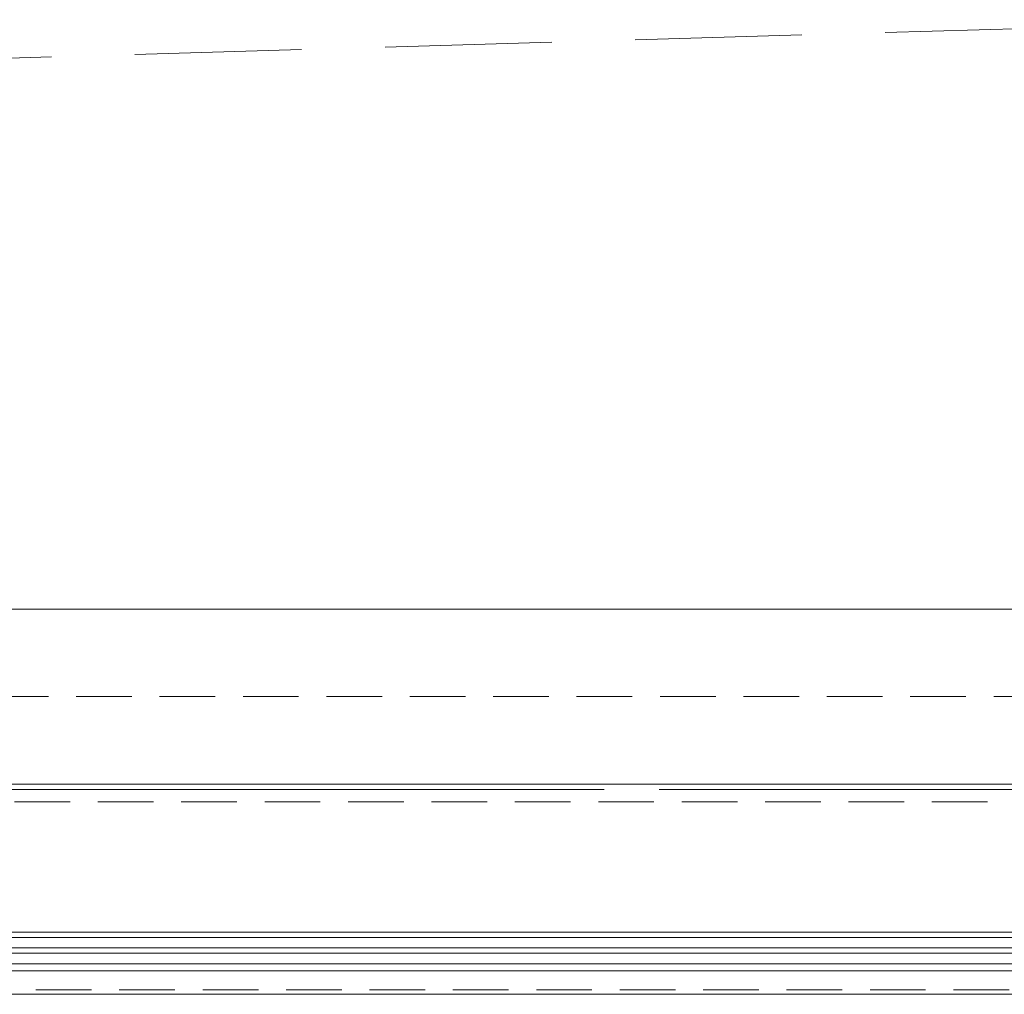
# Model space of a CAD drawing. Header units: millimetres. Extents: x 144573 to 336993, y 74252 to 247042.
# Tile 240 of 256: x 168738 to 169862, y 174615 to 175728. Entities that reach past the tile are written whole.
import ezdxf

# ---------------------------------------------------------------- set-up
doc = ezdxf.new("R2010")
doc.units = ezdxf.units.MM
doc.linetypes.add('ČÁRKOVANÁ', pattern=[19.05, 12.7, -6.35])
for name, color, linetype, lineweight in [('FASÁDA DETAILNÍ', 255, 'Continuous', 0), ('NOVA', 255, 'Continuous', 0), ('TENKA', 255, 'Continuous', 0)]:
    doc.layers.add(name, color=color, linetype=linetype, lineweight=lineweight)

msp = doc.modelspace()

# ---------------------------------------------------------------- linework, layer by layer
at = {"layer": 'FASÁDA DETAILNÍ'}
for p, q in [((169404.98, 174849.259), (166567.98, 174849.259)), ((172330.48, 174849.259), (169467.98, 174849.259)), ((169681.98, 174686.259), (165483.48, 174686.259)), ((169681.98, 174686.259), (170718.479, 174686.259)), ((165483.48, 174680.259), (169681.98, 174680.259)), ((170718.479, 174680.259), (169681.98, 174680.259)), ((169681.98, 174668.259), (165483.48, 174668.259)), ((165483.48, 174662.259), (169681.98, 174662.259)), ((169681.98, 174668.259), (170731.518, 174668.259)), ((170718.479, 174662.259), (169681.98, 174662.259)), ((169681.98, 174650.259), (165483.48, 174650.259)), ((169681.98, 174650.259), (170731.518, 174650.259)), ((165483.48, 174642.259), (169681.98, 174642.259)), ((170718.48, 174642.259), (169681.98, 174642.259))]:
    msp.add_line(p, q, dxfattribs=at)
for points in [[(173301.48, 174615.259), (146721.48, 174615.259), (146721.48, 198295.259), (173301.48, 198295.259)], [(173061.48, 174855.259), (146961.48, 174855.259), (146961.48, 198055.259), (173061.48, 198055.259)]]:
    msp.add_lwpolyline(points, close=True, dxfattribs=at)
at = {"layer": 'FASÁDA DETAILNÍ', "linetype": 'ČÁRKOVANÁ', "ltscale": 5}
for points in [[(173296.48, 174620.259), (146726.48, 174620.259), (146726.48, 198290.259), (173296.48, 198290.259)], [(173081.48, 174835.259), (146941.48, 174835.259), (146941.48, 198075.259), (173081.48, 198075.259)], [(172961.48, 174955.259), (147061.48, 174955.259), (147061.48, 197955.259), (172961.48, 197955.259)]]:
    msp.add_lwpolyline(points, close=True, dxfattribs=at)
at = {"layer": 'NOVA', "linetype": 'ČÁRKOVANÁ', "ltscale": 15}
msp.add_line((147161.48, 175055.259), (172861.48, 175805.259), dxfattribs=at)
at = {"layer": 'NOVA'}
msp.add_line((170735.98, 175055.259), (166053.98, 175055.257), dxfattribs=at)
at = {"layer": 'TENKA', "linetype": 'ČÁRKOVANÁ', "ltscale": 7}
msp.add_lwpolyline([(147718.98, 197855.259), (172861.48, 197855.259), (172861.48, 175055.259), (147718.98, 175055.259)], close=True, dxfattribs=at)

doc.saveas('drawing.dxf')
